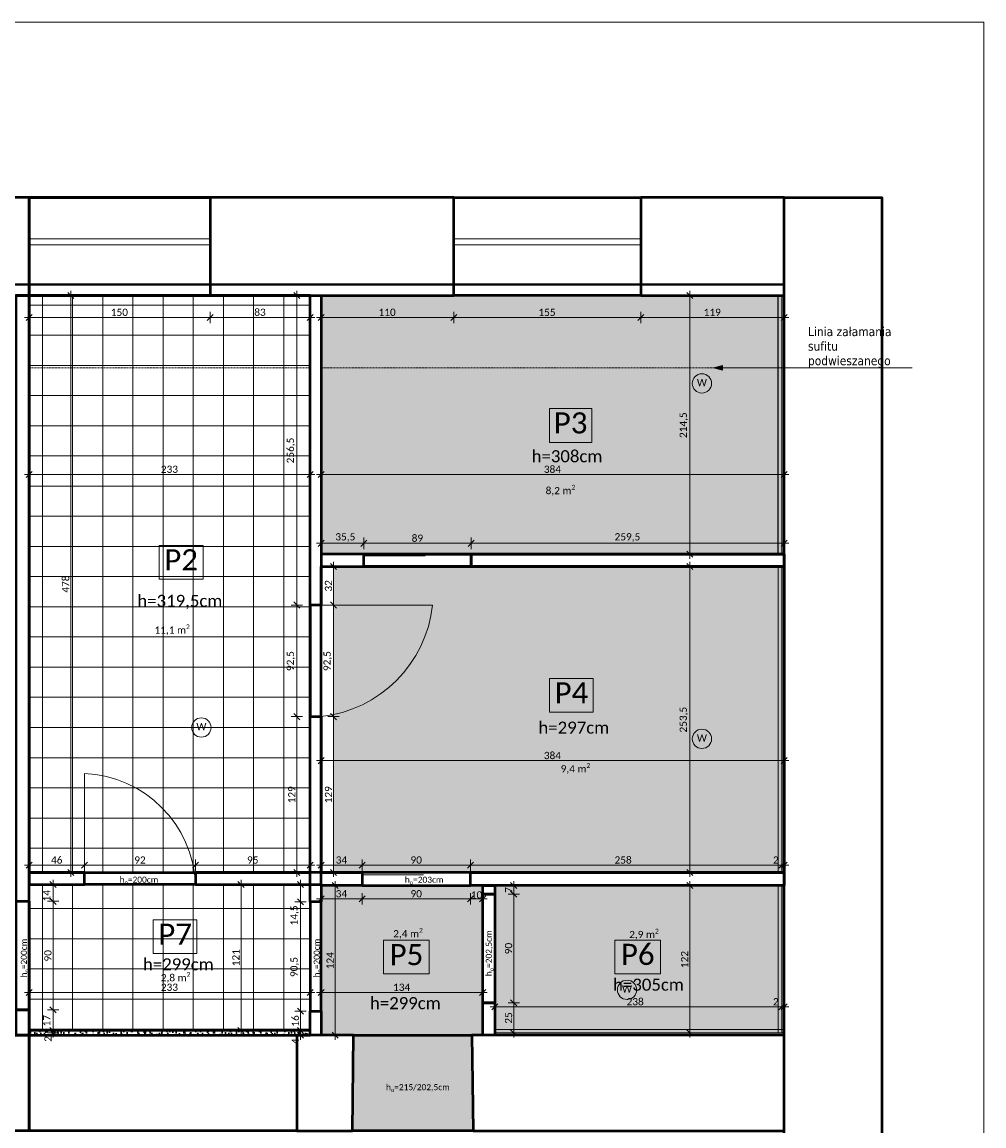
# Model space of a CAD drawing. Extents: x 70 to 2900, y 70 to 4130.
# Tile 7 of 7: x 1305 to 2900, y 2301 to 4130. Entities that reach past the tile are written whole.
import ezdxf
from ezdxf.xclip import XClip

# ---------------------------------------------------------------- set-up
doc = ezdxf.new("R2010")
doc.units = 0
doc.header["$MEASUREMENT"] = 0
doc.header["$XCLIPFRAME"] = 0
doc.linetypes.add('Przerywana', pattern=[25, 15, -10])
for name, color, linetype, lineweight in [('!tekst_Nr_pióra__1', 7, 'Continuous', 50), ('!tekst_Nr_pióra__41', 7, 'Continuous', 13), ('299-A Wymiary Opisy_Nr_pióra__41', 7, 'Continuous', 13), ('299-A Wymiary Opisy_Nr_pióra__65', 7, 'Continuous', 5), ('810-G Ogólne_Nr_pióra__1', 7, 'Continuous', 50), ('810-G Ogólne_Nr_pióra__21', 7, 'Continuous', 13), ('810-G Ogólne_Nr_pióra__24', 7, 'Continuous', 13), ('810-G Ogólne_Nr_pióra__41', 7, 'Continuous', 13), ('arkusz_Nr_pióra__5', 7, 'Continuous', 15), ('OW_tabela_stałe_Nr_pióra__41', 7, 'Continuous', 13), ('OW_tabela_stałe_Nr_pióra__5', 255, 'Continuous', 0)]:
    doc.layers.add(name, color=color, linetype=linetype, lineweight=lineweight)
for name, color, linetype, lineweight, true_color in [('0_Nr_pióra__62', 7, 'Continuous', 9, 0xff2d2d), ('810-G Ogólne_Nr_pióra__45', 7, 'Continuous', 40, 0x54be0e), ('810-G Ogólne_Nr_pióra__64', 7, 'Continuous', 5, 0x9f9f9f), ('810-G Ogólne_Nr_pióra__85', 7, 'Continuous', 40, 0xe1b45e)]:
    doc.layers.add(name, color=color, linetype=linetype, lineweight=lineweight, true_color=true_color)
doc.layers.add('820-G Rysunki Obrazki', color=7, linetype='Continuous')
doc.styles.add('GENERATED_STYLE_1', font='calibril.ttf')
doc.styles.add('GENERATED_STYLE_2', font='tahoma.ttf')
doc.linetypes.add('Fala', pattern='A,0,[1,WSPL_R1_inwentaryzacja_stan istniejÄ…cy1.Shx,S=0.447972,R=0,X=0,Y=0],-56.444445,0', length=56.444445)
doc.linetypes.add('Zygzak', pattern='A,0,[2,WSPL_R1_inwentaryzacja_stan istniejÄ…cy1.Shx,S=0.223986,R=0,X=0,Y=-0.000705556],-28.222222,0', length=28.222222)
pattern_1 = [(0, (338.93, 2461.1), (0, 50), []), (90, (338.93, 2461.1), (-50, 0), [])]

# ---------------------------------------------------------------- blocks, each defined once
blk = doc.blocks.new('Rysunek_2_2', base_point=(338.9, 2461.1))
at = {"layer": '!tekst_Nr_pióra__41', "linetype": 'Continuous', "lineweight": 13, "ltscale": 0.1}
blk.add_hatch(color=7, dxfattribs=at).paths.add_polyline_path([(2451.8, 3557.1), (2466.8, 3553.1), (2466.8, 3561.1)])
at = {"layer": '810-G Ogólne_Nr_pióra__64', "linetype": 'Continuous', "lineweight": 5, "ltscale": 0.1, "true_color": 0x9f9f9f}
h = blk.add_hatch(dxfattribs=at)
h.set_pattern_fill('Siatka_25x25_0002', color=253, style=0, pattern_type=2)
h.set_pattern_definition(pattern_1)
h.paths.add_polyline_path([(1316.9, 3677.1), (1316.9, 2721.1), (1782.9, 2721.1), (1782.9, 3677.1)])
h = blk.add_hatch(dxfattribs=at)
h.set_pattern_fill('Siatka_25x25_0002', color=253, style=0, pattern_type=2)
h.set_pattern_definition(pattern_1)
h.paths.add_polyline_path([(1316.9, 2701.1), (1316.9, 2459.1), (1782.9, 2459.1), (1782.9, 2701.1)])
at = {"layer": '810-G Ogólne_Nr_pióra__85', "linetype": 'Continuous', "lineweight": 0, "ltscale": 0.1, "true_color": 0x382d17}
for points in [[(1800.9, 3677.1), (1800.9, 3248.1), (2564.9, 3248.1), (2564.9, 3677.1)], [(1821.7, 3228.1), (1821.7, 2721.1), (2564.9, 2721.1), (2564.9, 3228.1)], [(1800.9, 2699.1), (1800.9, 2451.1), (1854.9, 2451.1), (1852.9, 2293.1), (2052.9, 2293.1), (2051, 2451.1), (2068.9, 2451.1), (2068.9, 2699.1)], [(2088.9, 2699.1), (2088.9, 2455.1), (2564.9, 2455.1), (2564.9, 2699.1)]]:
    blk.add_hatch(color=29, dxfattribs=at).paths.add_polyline_path(points)
at = {"layer": '810-G Ogólne_Nr_pióra__85', "linetype": 'Continuous', "lineweight": 40, "ltscale": 0.1, "true_color": 0xe1b45e}
for points in [[(2568.9, 3248.1), (2568.9, 3677.1), (2558.7, 3677.1), (2558.7, 3248.1)], [(2558.7, 2721.1), (2568.9, 2721.1), (2568.9, 3228.1), (2558.7, 3228.1)], [(2568.9, 2699.1), (2558.7, 2699.1), (2558.7, 2455.1), (2568.9, 2455.1)], [(2568.9, 2451.1), (2568.9, 2461), (2088.9, 2461), (2088.9, 2451.1)]]:
    blk.add_hatch(color=43, dxfattribs=at).paths.add_polyline_path(points)
h = blk.add_hatch(dxfattribs=at)
h.set_pattern_fill('Piasek_0002', color=43, style=0, pattern_type=2)
h.set_pattern_definition([(45, (338.929, 2481.101), (-6.36396, 6.36396), [0, -6, 0, -9]), (110, (358.929, 2481.101), (8.457234, 3.07818), [0, -4.4, 0, -7.6])])
h.paths.add_polyline_path([(1316.9, 2459.1), (1316.9, 2451.1), (1760.9, 2451.1), (1782.9, 2451.1), (1782.9, 2459.1)])
at = {"layer": '!tekst_Nr_pióra__41', "color": 7, "linetype": 'Continuous', "lineweight": 13, "ltscale": 0.1}
for p, q in [((2451.8, 3557.1), (2466.8, 3561.1)), ((2451.8, 3557.1), (2466.8, 3553.1)), ((2466.8, 3561.1), (2466.8, 3553.1)), ((2466.8, 3557.1), (2501.1, 3557.1)), ((2501.1, 3557.1), (2601.1, 3557.1)), ((2601.1, 3557.1), (2781, 3557.1))]:
    blk.add_line(p, q, dxfattribs=at)
at = {"layer": '0_Nr_pióra__62', "color": 20, "linetype": 'Continuous', "lineweight": 9, "ltscale": 0.1, "true_color": 0xff2d2d}
for centre in [(2432.4, 3531.3), (1602.5, 2961.1), (2432.4, 2942.3), (2308.2, 2526.4)]:
    blk.add_circle(centre, 16, dxfattribs=at)
at = {"layer": '299-A Wymiary Opisy_Nr_pióra__65', "color": 7, "linetype": 'Continuous', "lineweight": 5, "ltscale": 0.1}
for p, q in [((1395.2, 3677.1), (1376.5, 3677.1)), ((1390.9, 3672.1), (1380.9, 3682.1)), ((1385.9, 3677.1), (1385.9, 3684.6)), ((1385.9, 2721.1), (1385.9, 3677.1)), ((1770.2, 3677.1), (1751.4, 3677.1)), ((1765.8, 3672.1), (1755.8, 3682.1)), ((1760.8, 3677.1), (1760.8, 3684.6)), ((1760.8, 3164.1), (1760.8, 3677.1)), ((2421.5, 3677.1), (2402.8, 3677.1)), ((2417.2, 3672.1), (2407.2, 3682.1)), ((2412.2, 3677.1), (2412.2, 3684.6)), ((2412.2, 3248.1), (2412.2, 3677.1)), ((1309.4, 3640.6), (1316.9, 3640.6)), ((1321.9, 3645.6), (1311.9, 3635.6)), ((1316.9, 3631.3), (1316.9, 3650)), ((1316.9, 3640.6), (1616.9, 3640.6)), ((1621.9, 3645.6), (1611.9, 3635.6)), ((1616.9, 3631.3), (1616.9, 3650)), ((1616.9, 3640.6), (1782.9, 3640.6)), ((1777.9, 3635.6), (1787.9, 3645.6)), ((1782.9, 3631.3), (1782.9, 3650)), ((1782.9, 3640.6), (1790.4, 3640.6)), ((1793.4, 3640.6), (1800.9, 3640.6)), ((1805.9, 3645.6), (1795.9, 3635.6)), ((1800.9, 3631.3), (1800.9, 3650)), ((1800.9, 3640.6), (2020.9, 3640.6)), ((2025.9, 3645.6), (2015.9, 3635.6)), ((2020.9, 3631.3), (2020.9, 3650)), ((2020.9, 3640.6), (2330.9, 3640.6)), ((2335.9, 3645.6), (2325.9, 3635.6)), ((2330.9, 3631.3), (2330.9, 3650)), ((2330.9, 3640.6), (2568.9, 3640.6)), ((2563.9, 3635.6), (2573.9, 3645.6)), ((2568.9, 3631.3), (2568.9, 3650)), ((2568.9, 3640.6), (2576.4, 3640.6)), ((1321.9, 3385.5), (1311.9, 3375.5)), ((1316.9, 3371.1), (1316.9, 3389.8)), ((1777.9, 3375.5), (1787.9, 3385.5)), ((1782.9, 3371.1), (1782.9, 3389.8)), ((1805.9, 3385.5), (1795.9, 3375.5)), ((1800.9, 3371.1), (1800.9, 3389.8)), ((2563.9, 3375.5), (2573.9, 3385.5)), ((2568.9, 3371.1), (2568.9, 3389.8)), ((1309.4, 3380.5), (1316.9, 3380.5)), ((1316.9, 3380.5), (1782.9, 3380.5)), ((1782.9, 3380.5), (1790.4, 3380.5)), ((1793.4, 3380.5), (1800.9, 3380.5)), ((1800.9, 3380.5), (2568.9, 3380.5)), ((2568.9, 3380.5), (2576.4, 3380.5)), ((1800.9, 3256.9), (1800.9, 3275.7)), ((1871.9, 3256.9), (1871.9, 3275.7)), ((2049.9, 3256.9), (2049.9, 3275.7)), ((2568.9, 3256.9), (2568.9, 3275.7)), ((1793.4, 3266.3), (1800.9, 3266.3)), ((1805.9, 3271.3), (1795.9, 3261.3)), ((1800.9, 3266.3), (1871.9, 3266.3)), ((1876.9, 3271.3), (1866.9, 3261.3)), ((1871.9, 3266.3), (2049.9, 3266.3)), ((2054.9, 3271.3), (2044.9, 3261.3)), ((2049.9, 3266.3), (2568.9, 3266.3)), ((2563.9, 3261.3), (2573.9, 3271.3)), ((2568.9, 3266.3), (2576.4, 3266.3)), ((2421.5, 3248.1), (2402.8, 3248.1)), ((2407.2, 3253.1), (2417.2, 3243.1)), ((2412.2, 3240.6), (2412.2, 3248.1)), ((1831.1, 3228.1), (1812.3, 3228.1)), ((1826.7, 3223.1), (1816.7, 3233.1)), ((1821.7, 3228.1), (1821.7, 3235.6)), ((1821.7, 3164.1), (1821.7, 3228.1)), ((2421.5, 3228.1), (2402.8, 3228.1)), ((2417.2, 3223.1), (2407.2, 3233.1)), ((2412.2, 3228.1), (2412.2, 3235.6)), ((2412.2, 2721.1), (2412.2, 3228.1)), ((1755.8, 3169.1), (1765.8, 3159.1)), ((1816.7, 3169.1), (1826.7, 3159.1)), ((1770.2, 3164.1), (1751.4, 3164.1)), ((1760.8, 2979.1), (1760.8, 3164.1)), ((1831.1, 3164.1), (1812.3, 3164.1)), ((1821.7, 2979.1), (1821.7, 3164.1)), ((1755.8, 2984.1), (1765.8, 2974.1)), ((1816.7, 2984.1), (1826.7, 2974.1)), ((1770.2, 2979.1), (1751.4, 2979.1)), ((1760.8, 2721.1), (1760.8, 2979.1)), ((1831.1, 2979.1), (1812.3, 2979.1)), ((1821.7, 2721.1), (1821.7, 2979.1)), ((1805.9, 2911.2), (1795.9, 2901.2)), ((1800.9, 2896.8), (1800.9, 2915.5)), ((2563.9, 2901.2), (2573.9, 2911.2)), ((2568.9, 2896.8), (2568.9, 2915.5)), ((1793.4, 2906.2), (1800.9, 2906.2)), ((1800.9, 2906.2), (2568.9, 2906.2)), ((2568.9, 2906.2), (2576.4, 2906.2)), ((1309.4, 2733.1), (1316.9, 2733.1)), ((1321.9, 2738.1), (1311.9, 2728.1)), ((1316.9, 2723.7), (1316.9, 2742.5)), ((1316.9, 2733.1), (1408.9, 2733.1)), ((1380.9, 2726.1), (1390.9, 2716.1)), ((1413.9, 2738.1), (1403.9, 2728.1)), ((1408.9, 2723.7), (1408.9, 2742.5)), ((1408.9, 2733.1), (1592.9, 2733.1)), ((1597.9, 2738.1), (1587.9, 2728.1)), ((1592.9, 2723.7), (1592.9, 2742.5)), ((1592.9, 2733.1), (1782.9, 2733.1)), ((1755.8, 2726.1), (1765.8, 2716.1)), ((1777.9, 2728.1), (1787.9, 2738.1)), ((1782.9, 2723.7), (1782.9, 2742.5)), ((1782.9, 2733.1), (1790.4, 2733.1)), ((1793.4, 2733.1), (1800.9, 2733.1)), ((1805.9, 2738.1), (1795.9, 2728.1)), ((1800.9, 2723.7), (1800.9, 2742.5)), ((1800.9, 2733.1), (1868.9, 2733.1)), ((1816.7, 2726.1), (1826.7, 2716.1)), ((1873.9, 2738.1), (1863.9, 2728.1)), ((1868.9, 2723.7), (1868.9, 2742.5)), ((1868.9, 2733.1), (2048.9, 2733.1)), ((2053.9, 2738.1), (2043.9, 2728.1)), ((2048.9, 2723.7), (2048.9, 2742.5)), ((2048.9, 2733.1), (2564.9, 2733.1)), ((2407.2, 2726.1), (2417.2, 2716.1)), ((2559.9, 2728.1), (2569.9, 2738.1)), ((2573.9, 2738.1), (2563.9, 2728.1)), ((2564.9, 2723.7), (2564.9, 2742.5)), ((2564.9, 2733.1), (2568.9, 2733.1)), ((2568.9, 2723.7), (2568.9, 2742.5)), ((2568.9, 2733.1), (2576.4, 2733.1)), ((1356.5, 2701.1), (1356.5, 2708.6)), ((1395.2, 2721.1), (1376.5, 2721.1)), ((1385.9, 2713.6), (1385.9, 2721.1)), ((1668.2, 2701.1), (1668.2, 2708.6)), ((1770.2, 2721.1), (1751.4, 2721.1)), ((1760.8, 2713.6), (1760.8, 2721.1)), ((1766.8, 2701.1), (1766.8, 2708.6)), ((1831.1, 2721.1), (1812.3, 2721.1)), ((1821.7, 2713.6), (1821.7, 2721.1)), ((2421.5, 2721.1), (2402.8, 2721.1)), ((2412.2, 2713.6), (2412.2, 2721.1)), ((1365.9, 2701.1), (1347.1, 2701.1)), ((1361.5, 2696.1), (1351.5, 2706.1)), ((1356.5, 2673.1), (1356.5, 2701.1)), ((1677.5, 2701.1), (1658.8, 2701.1)), ((1673.2, 2696.1), (1663.2, 2706.1)), ((1668.2, 2459.1), (1668.2, 2701.1)), ((1776.1, 2701.1), (1757.4, 2701.1)), ((1771.8, 2696.1), (1761.8, 2706.1)), ((1766.8, 2672.1), (1766.8, 2701.1)), ((1833.7, 2699.1), (1815, 2699.1)), ((1829.3, 2694.1), (1819.3, 2704.1)), ((1824.3, 2699.1), (1824.3, 2706.6)), ((1824.3, 2451.1), (1824.3, 2699.1)), ((2129.7, 2699.1), (2110.9, 2699.1)), ((2125.3, 2694.1), (2115.3, 2704.1)), ((2115.3, 2690.1), (2125.3, 2680.1)), ((2120.3, 2699.1), (2120.3, 2706.6)), ((2120.3, 2685.1), (2120.3, 2699.1)), ((2421.5, 2699.1), (2402.8, 2699.1)), ((2417.2, 2694.1), (2407.2, 2704.1)), ((2412.2, 2699.1), (2412.2, 2706.6)), ((2412.2, 2455.1), (2412.2, 2699.1)), ((1365.9, 2673.1), (1347.1, 2673.1)), ((1351.5, 2678.1), (1361.5, 2668.1)), ((1356.5, 2493.1), (1356.5, 2673.1)), ((1776.1, 2672.1), (1757.4, 2672.1)), ((1761.8, 2677.1), (1771.8, 2667.1)), ((1766.8, 2491.1), (1766.8, 2672.1)), ((1793.4, 2677.1), (1800.9, 2677.1)), ((1805.9, 2682.1), (1795.9, 2672.1)), ((1800.9, 2667.7), (1800.9, 2686.5)), ((1800.9, 2677.1), (1868.9, 2677.1)), ((1873.9, 2682.1), (1863.9, 2672.1)), ((1868.9, 2667.7), (1868.9, 2686.5)), ((1868.9, 2677.1), (2048.9, 2677.1)), ((2053.9, 2682.1), (2043.9, 2672.1)), ((2048.9, 2667.7), (2048.9, 2686.5)), ((2048.9, 2677.1), (2068.9, 2677.1)), ((2063.9, 2672.1), (2073.9, 2682.1)), ((2068.9, 2667.7), (2068.9, 2686.5)), ((2068.9, 2677.1), (2076.4, 2677.1)), ((2129.7, 2685.1), (2110.9, 2685.1)), ((2120.3, 2505.1), (2120.3, 2685.1)), ((1321.9, 2527.2), (1311.9, 2517.2)), ((1316.9, 2512.8), (1316.9, 2531.6)), ((1777.9, 2517.2), (1787.9, 2527.2)), ((1782.9, 2512.8), (1782.9, 2531.6)), ((1805.9, 2527.2), (1795.9, 2517.2)), ((1800.9, 2512.8), (1800.9, 2531.6)), ((2063.9, 2517.2), (2073.9, 2527.2)), ((2068.9, 2512.8), (2068.9, 2531.6)), ((1309.4, 2522.2), (1316.9, 2522.2)), ((1316.9, 2522.2), (1782.9, 2522.2)), ((1782.9, 2522.2), (1790.4, 2522.2)), ((1793.4, 2522.2), (1800.9, 2522.2)), ((1800.9, 2522.2), (2068.9, 2522.2)), ((2068.9, 2522.2), (2076.4, 2522.2)), ((2088.9, 2488.9), (2088.9, 2507.7)), ((2115.3, 2510.1), (2125.3, 2500.1)), ((2564.9, 2488.9), (2564.9, 2507.7)), ((2568.9, 2488.9), (2568.9, 2507.7)), ((1365.9, 2493.1), (1347.1, 2493.1)), ((1351.5, 2498.1), (1361.5, 2488.1)), ((1356.5, 2459.1), (1356.5, 2493.1)), ((1776.1, 2491.1), (1757.4, 2491.1)), ((1761.8, 2496.1), (1771.8, 2486.1)), ((1766.8, 2459.1), (1766.8, 2491.1)), ((2081.4, 2498.3), (2088.9, 2498.3)), ((2093.9, 2503.3), (2083.9, 2493.3)), ((2088.9, 2498.3), (2564.9, 2498.3)), ((2129.7, 2505.1), (2110.9, 2505.1)), ((2120.3, 2455.1), (2120.3, 2505.1)), ((2559.9, 2493.3), (2569.9, 2503.3)), ((2573.9, 2503.3), (2563.9, 2493.3)), ((2564.9, 2498.3), (2568.9, 2498.3)), ((2568.9, 2498.3), (2576.4, 2498.3)), ((1365.9, 2459.1), (1347.1, 2459.1)), ((1365.9, 2455.1), (1347.1, 2455.1)), ((1351.5, 2464.1), (1361.5, 2454.1)), ((1361.5, 2450.1), (1351.5, 2460.1)), ((1356.5, 2455.1), (1356.5, 2459.1)), ((1356.5, 2447.6), (1356.5, 2455.1)), ((1677.5, 2459.1), (1658.8, 2459.1)), ((1663.2, 2464.1), (1673.2, 2454.1)), ((1668.2, 2451.6), (1668.2, 2459.1)), ((1776.1, 2459.1), (1757.4, 2459.1)), ((1776.1, 2451.1), (1757.4, 2451.1)), ((1761.8, 2464.1), (1771.8, 2454.1)), ((1761.8, 2456.1), (1771.8, 2446.1)), ((1766.8, 2451.1), (1766.8, 2459.1)), ((1766.8, 2443.6), (1766.8, 2451.1)), ((1833.7, 2451.1), (1815, 2451.1)), ((1819.3, 2456.1), (1829.3, 2446.1)), ((1824.3, 2443.6), (1824.3, 2451.1)), ((2129.7, 2455.1), (2110.9, 2455.1)), ((2115.3, 2460.1), (2125.3, 2450.1)), ((2120.3, 2447.6), (2120.3, 2455.1)), ((2421.5, 2455.1), (2402.8, 2455.1)), ((2407.2, 2460.1), (2417.2, 2450.1)), ((2412.2, 2447.6), (2412.2, 2455.1))]:
    blk.add_line(p, q, dxfattribs=at)
at = {"layer": '810-G Ogólne_Nr_pióra__1', "color": 7, "linetype": 'Continuous', "lineweight": 50, "ltscale": 0.1, "flags": 128}
for points in [[(186.9, 3677.1), (1316.9, 3677.1), (1316.9, 3839.1), (186.9, 3839.1)], [(1316.9, 3677.1), (2020.9, 3677.1), (2020.9, 3839.1), (1316.9, 3839.1)], [(1316.9, 3677.1), (1316.9, 3839.1), (1616.9, 3839.1), (1616.9, 3677.1)], [(2020.9, 3677.1), (2020.9, 3839.1), (2330.9, 3839.1), (2330.9, 3677.1)], [(2330.9, 3839.1), (2330.9, 3677.1), (2568.9, 3677.1), (2568.9, 3839.1)], [(2568.9, 907.1), (2568.9, 3839.1), (2730.9, 3839.1), (2730.9, 907.1)], [(1316.9, 2451.1), (1316.9, 3677.1), (1294.9, 3677.1), (1294.9, 2451.1)], [(1316.9, 2721.1), (1782.9, 2721.1), (1782.9, 3677.1), (1316.9, 3677.1)], [(1800.9, 3164.1), (1782.9, 3164.1), (1782.9, 3677.1), (1800.9, 3677.1)], [(1800.9, 3228.1), (2568.9, 3228.1), (2568.9, 3248.1), (1800.9, 3248.1)], [(1800.9, 3228.1), (1871.9, 3228.1), (1871.9, 3248.1), (1800.9, 3248.1)], [(1871.9, 3228.1), (1871.9, 3248.1), (2049.9, 3248.1), (2049.9, 3228.1)], [(2049.9, 3228.1), (2049.9, 3248.1), (2568.9, 3248.1), (2568.9, 3228.1)], [(1800.9, 2721.1), (1800.9, 3228.1), (2568.9, 3228.1), (2568.9, 2721.1)], [(1782.9, 2979.1), (1800.9, 2979.1), (1800.9, 3164.1), (1782.9, 3164.1)], [(1782.9, 2721.1), (1782.9, 2979.1), (1800.9, 2979.1), (1800.9, 2721.1)], [(1316.9, 2701.1), (1408.9, 2701.1), (1408.9, 2721.1), (1316.9, 2721.1)], [(1408.9, 2701.1), (1408.9, 2721.1), (1592.9, 2721.1), (1592.9, 2701.1)], [(1592.9, 2701.1), (1782.9, 2701.1), (1782.9, 2721.1), (1592.9, 2721.1)], [(1800.9, 2699.1), (1800.9, 2721.1), (1868.9, 2721.1), (1868.9, 2699.1)], [(1868.9, 2721.1), (1868.9, 2699.1), (2048.9, 2699.1), (2048.9, 2721.1)], [(2048.9, 2699.1), (2048.9, 2721.1), (2568.9, 2721.1), (2568.9, 2699.1)], [(1782.9, 2701.1), (1800.9, 2701.1), (1800.9, 2672.1), (1782.9, 2672.1)], [(2068.9, 2699.1), (2088.9, 2699.1), (2088.9, 2685.1), (2068.9, 2685.1)], [(1316.9, 2493.1), (1284.9, 2493.1), (1284.9, 2673.1), (1316.9, 2673.1)], [(1800.9, 2672.1), (1782.9, 2672.1), (1782.9, 2491.1), (1800.9, 2491.1)], [(2068.9, 2685.1), (2088.9, 2685.1), (2088.9, 2505.1), (2068.9, 2505.1)], [(1294.9, 2451.1), (1294.9, 2493.1), (1316.9, 2493.1), (1316.9, 2451.1)], [(1782.9, 2491.1), (1800.9, 2491.1), (1800.9, 2451.1), (1782.9, 2451.1)], [(2068.9, 2505.1), (2088.9, 2505.1), (2088.9, 2451.1), (2068.9, 2451.1)], [(166.9, 2451.1), (1316.9, 2451.1), (1316.9, 2293.1), (166.9, 2293.1)], [(1316.9, 2459.1), (1316.9, 2451.1), (1782.9, 2451.1), (1782.9, 2459.1)], [(1316.9, 2451.1), (1760.9, 2451.1), (1760.9, 2293.1), (1316.9, 2293.1)], [(1760.9, 2451.1), (1760.9, 2293.1), (1852.9, 2293.1), (1854.9, 2451.1)], [(1854.9, 2451.1), (2051, 2451.1), (2052.9, 2293.1), (1852.9, 2293.1)], [(2568.9, 2451.1), (2051, 2451.1), (2052.9, 2293.1), (2568.9, 2293.1)]]:
    blk.add_lwpolyline(points, close=True, dxfattribs=at)
at = {"layer": '810-G Ogólne_Nr_pióra__21', "color": 7, "linetype": 'Continuous', "lineweight": 13, "ltscale": 0.1, "flags": 128}
for points in [[(1616.9, 3771.1), (1316.9, 3771.1), (1316.9, 3761.1), (1616.9, 3761.1)], [(2330.9, 3771.1), (2020.9, 3771.1), (2020.9, 3761.1), (2330.9, 3761.1)]]:
    blk.add_lwpolyline(points, close=True, dxfattribs=at)
at = {"layer": '810-G Ogólne_Nr_pióra__21', "color": 7, "linetype": 'Zygzak', "lineweight": 13, "ltscale": 0.1, "flags": 128}
for points in [[(1871.9, 3245.8), (1973.8, 3245.8)], [(1868.9, 2717.2), (1970.8, 2717.2)], [(2070.4, 2506.5), (2070.4, 2602.4)]]:
    blk.add_lwpolyline(points, dxfattribs=at)
at = {"layer": '810-G Ogólne_Nr_pióra__21', "color": 7, "linetype": 'Continuous', "lineweight": 13, "ltscale": 0.1, "flags": 128}
for points in [[(1800.9, 3164.1), (1985.9, 3164.1, -0.350942), (1800.9, 2979.1)], [(1408.9, 2701.1), (1408.9, 2885.1, -0.387241), (1592.9, 2701.1)]]:
    blk.add_lwpolyline(points, format="xyb", close=True, dxfattribs=at)
at = {"layer": '810-G Ogólne_Nr_pióra__24', "color": 7, "linetype": 'Continuous', "lineweight": 13, "ltscale": 0.1, "flags": 128}
for points in [[(2568.9, 3248.1), (2568.9, 3677.1), (2558.5, 3677.1), (2558.5, 3248.1)], [(2558.7, 2721.1), (2558.7, 3228.1), (2568.9, 3228.1), (2568.9, 2721.1)], [(2568.9, 2699.1), (2568.9, 2461), (2558.7, 2461), (2558.7, 2699.1)], [(2568.9, 2451.1), (2088.9, 2451.1), (2088.9, 2461), (2568.9, 2461)]]:
    blk.add_lwpolyline(points, close=True, dxfattribs=at)
at = {"layer": '810-G Ogólne_Nr_pióra__45', "color": 72, "linetype": 'Fala', "lineweight": 40, "ltscale": 0.1, "true_color": 0x54be0e}
for p, q in [((328.9, 3695.1), (2568.9, 3695.1)), ((1782.9, 2459.1), (1320.3, 2459.1))]:
    blk.add_line(p, q, dxfattribs=at)
at = {"layer": '810-G Ogólne_Nr_pióra__64', "color": 253, "linetype": 'Continuous', "lineweight": 5, "ltscale": 0.1, "true_color": 0x9f9f9f}
for p, q in [((1316.9, 2721.1), (1316.9, 3677.1)), ((1316.9, 3677.1), (1782.9, 3677.1)), ((1782.9, 3677.1), (1782.9, 2721.1)), ((1800.9, 3248.1), (1800.9, 3677.1)), ((1800.9, 3677.1), (2564.9, 3677.1)), ((2568.9, 3677.1), (2558.7, 3677.1)), ((2558.7, 3677.1), (2558.7, 3248.1)), ((2564.9, 3677.1), (2564.9, 3248.1)), ((2568.9, 3248.1), (2568.9, 3677.1)), ((2564.9, 3248.1), (1800.9, 3248.1)), ((2558.7, 3248.1), (2568.9, 3248.1)), ((1821.7, 2721.1), (1821.7, 3228.1)), ((1821.7, 3228.1), (2564.9, 3228.1)), ((2568.9, 3228.1), (2558.7, 3228.1)), ((2558.7, 3228.1), (2558.7, 2721.1)), ((2564.9, 3228.1), (2564.9, 2721.1)), ((2568.9, 2721.1), (2568.9, 3228.1)), ((1782.9, 2721.1), (1316.9, 2721.1)), ((2564.9, 2721.1), (1821.7, 2721.1)), ((2558.7, 2721.1), (2568.9, 2721.1)), ((1316.9, 2459.1), (1316.9, 2701.1)), ((1316.9, 2701.1), (1782.9, 2701.1)), ((1782.9, 2701.1), (1782.9, 2459.1)), ((1800.9, 2699.1), (1800.9, 2451.1)), ((2068.9, 2699.1), (1800.9, 2699.1)), ((2068.9, 2451.1), (2068.9, 2699.1)), ((2088.9, 2455.1), (2088.9, 2699.1)), ((2088.9, 2699.1), (2564.9, 2699.1)), ((2568.9, 2699.1), (2558.7, 2699.1)), ((2558.7, 2699.1), (2558.7, 2455.1)), ((2564.9, 2699.1), (2564.9, 2455.1)), ((2568.9, 2455.1), (2568.9, 2699.1)), ((1782.9, 2459.1), (1316.9, 2459.1)), ((1316.9, 2459.1), (1316.9, 2451.1)), ((1782.9, 2459.1), (1316.9, 2459.1)), ((1316.9, 2451.1), (1760.9, 2451.1)), ((1760.9, 2451.1), (1782.9, 2451.1)), ((1782.9, 2451.1), (1782.9, 2459.1)), ((1800.9, 2451.1), (1854.9, 2451.1)), ((1854.9, 2451.1), (1852.9, 2293.1)), ((2052.9, 2293.1), (2051, 2451.1)), ((2051, 2451.1), (2068.9, 2451.1)), ((2568.9, 2461), (2088.9, 2461)), ((2088.9, 2461), (2088.9, 2451.1)), ((2564.9, 2455.1), (2088.9, 2455.1)), ((2088.9, 2451.1), (2568.9, 2451.1)), ((2558.7, 2455.1), (2568.9, 2455.1)), ((2568.9, 2451.1), (2568.9, 2461))]:
    blk.add_line(p, q, dxfattribs=at)
at = {"layer": '810-G Ogólne_Nr_pióra__64', "color": 253, "linetype": 'Przerywana', "lineweight": 5, "ltscale": 0.1, "true_color": 0x9f9f9f}
for p, q in [((1782.9, 3557.1), (1316.9, 3557.1)), ((2568.9, 3557.1), (1800.9, 3557.1))]:
    blk.add_line(p, q, dxfattribs=at)
at = {"layer": 'OW_tabela_stałe_Nr_pióra__41', "color": 7, "linetype": 'Continuous', "lineweight": 13, "ltscale": 0.1}
for p, q in [((2249.7, 3489.5), (2179.7, 3489.5)), ((2179.7, 3489.5), (2179.7, 3433.5)), ((2249.7, 3433.5), (2249.7, 3489.5)), ((2179.7, 3433.5), (2249.7, 3433.5)), ((1605.2, 3262.7), (1532.6, 3262.7)), ((1532.6, 3262.7), (1532.6, 3206.7)), ((1605.2, 3206.7), (1605.2, 3262.7)), ((1532.6, 3206.7), (1605.2, 3206.7)), ((2252.2, 3042.6), (2179.7, 3042.6)), ((2179.7, 3042.6), (2179.7, 2986.6)), ((2252.2, 2986.6), (2252.2, 3042.6)), ((2179.7, 2986.6), (2252.2, 2986.6)), ((1595.2, 2642.7), (1522.6, 2642.7)), ((1522.6, 2642.7), (1522.6, 2586.7)), ((1595.2, 2586.7), (1595.2, 2642.7)), ((1980.4, 2609), (1904.5, 2609)), ((1904.5, 2609), (1904.5, 2553)), ((1980.4, 2553), (1980.4, 2609)), ((2364, 2609), (2288.1, 2609)), ((2288.1, 2609), (2288.1, 2553)), ((2364, 2553), (2364, 2609)), ((1522.6, 2586.7), (1595.2, 2586.7)), ((1904.5, 2553), (1980.4, 2553)), ((2288.1, 2553), (2364, 2553))]:
    blk.add_line(p, q, dxfattribs=at)
at = {"layer": '!tekst_Nr_pióra__1', "color": 7, "linetype": 'Continuous', "lineweight": 50, "insert": (2608.3, 3557.1), "char_height": 15, "width": 165.524, "attachment_point": 7, "line_spacing_factor": 0.965181, "style": 'GENERATED_STYLE_2'}
blk.add_mtext('\\A1;{\\pql;\\fTahoma|b0|i0|c238|p34;Linia załamania sufitu podwieszanego }', dxfattribs=at)
at = {"layer": '0_Nr_pióra__62', "color": 20, "linetype": 'Continuous', "lineweight": 9, "true_color": 0xff2d2d, "char_height": 12, "attachment_point": 2, "style": 'GENERATED_STYLE_1'}
for insert in [(2432.4, 3538.6), (1602.5, 2968.5), (2432.4, 2949.6), (2308.2, 2533.8)]:
    blk.add_mtext('\\A1;{\\pqc;\\fCalibri Light|b0|i0|c238|p34;W}', dxfattribs=dict(at, insert=insert))
at = {"layer": '299-A Wymiary Opisy_Nr_pióra__41', "color": 7, "linetype": 'Continuous', "lineweight": 13, "insert": (2409.8, 3440.8), "char_height": 12, "width": 43.648, "attachment_point": 7, "rotation": 90, "style": 'GENERATED_STYLE_1'}
blk.add_mtext('\\A1;{\\pql;\\fCalibri Light|b0|i0|c238|p34;214,5}', dxfattribs=at)
at = {"layer": '299-A Wymiary Opisy_Nr_pióra__65', "color": 7, "linetype": 'Continuous', "lineweight": 5, "char_height": 12, "attachment_point": 7, "style": 'GENERATED_STYLE_1'}
for s, insert, width in [('\\A1;{\\pql;\\fCalibri Light|b0|i0|c238|p34;150}', (1452.3, 3643), 29.184), ('\\A1;{\\pql;\\fCalibri Light|b0|i0|c238|p34;83}', (1690.2, 3643), 19.456), ('\\A1;{\\pql;\\fCalibri Light|b0|i0|c238|p34;110}', (1896.3, 3643), 29.184), ('\\A1;{\\pql;\\fCalibri Light|b0|i0|c238|p34;155}', (2161.3, 3643), 29.184), ('\\A1;{\\pql;\\fCalibri Light|b0|i0|c238|p34;119}', (2435.3, 3643), 29.184), ('\\A1;{\\pql;\\fCalibri Light|b0|i0|c238|p34;233}', (1535.3, 3382.9), 29.184), ('\\A1;{\\pql;\\fCalibri Light|b0|i0|c238|p34;384}', (2170.3, 3382.9), 29.184), ('\\A1;{\\pql;\\fCalibri Light|b0|i0|c238|p34;35,5}', (1824.6, 3268.7), 33.92), ('\\A1;{\\pql;\\fCalibri Light|b0|i0|c238|p34;89}', (1951.2, 3268.7), 19.456), ('\\A1;{\\pql;\\fCalibri Light|b0|i0|c238|p34;259,5}', (2287.6, 3268.7), 43.648), ('\\A1;{\\pql;\\fCalibri Light|b0|i0|c238|p34;384}', (2170.3, 2908.6), 29.184), ('\\A1;{\\pql;\\fCalibri Light|b0|i0|c238|p34;46}', (1353.2, 2735.5), 19.456), ('\\A1;{\\pql;\\fCalibri Light|b0|i0|c238|p34;92}', (1491.2, 2735.5), 19.456), ('\\A1;{\\pql;\\fCalibri Light|b0|i0|c238|p34;95}', (1678.2, 2735.5), 19.456), ('\\A1;{\\pql;\\fCalibri Light|b0|i0|c238|p34;34}', (1825.2, 2735.5), 19.456), ('\\A1;{\\pql;\\fCalibri Light|b0|i0|c238|p34;90}', (1949.2, 2735.5), 19.456), ('\\A1;{\\pql;\\fCalibri Light|b0|i0|c238|p34;258}', (2287.5, 2735.5), 29.184), ('\\A1;{\\pql;\\fCalibri Light|b0|i0|c238|p34;2}', (2550.2, 2735.5), 9.728), ('\\A1;{\\pql;\\fCalibri Light|b0|i0|c238|p34;34}', (1825.2, 2679.5), 19.456), ('\\A1;{\\pql;\\fCalibri Light|b0|i0|c238|p34;90}', (1949.2, 2679.5), 19.456), ('\\A1;{\\pql;\\fCalibri Light|b0|i0|c238|p34;10}', (2049.3, 2677.6), 19.456), ('\\A1;{\\pql;\\fCalibri Light|b0|i0|c238|p34;233}', (1535.3, 2524.6), 29.184), ('\\A1;{\\pql;\\fCalibri Light|b0|i0|c238|p34;134}', (1920.3, 2524.6), 29.184), ('\\A1;{\\pql;\\fCalibri Light|b0|i0|c238|p34;238}', (2307.5, 2500.7), 29.184), ('\\A1;{\\pql;\\fCalibri Light|b0|i0|c238|p34;2}', (2550.2, 2500.7), 9.728)]:
    blk.add_mtext(s, dxfattribs=dict(at, insert=insert, width=width))
at = {"layer": '299-A Wymiary Opisy_Nr_pióra__65', "color": 7, "linetype": 'Continuous', "lineweight": 5, "char_height": 12, "attachment_point": 7, "rotation": 90, "style": 'GENERATED_STYLE_1'}
for s, insert, width in [('\\A1;{\\pql;\\fCalibri Light|b0|i0|c238|p34;256,5}', (1758.4, 3398.8), 43.648), ('\\A1;{\\pql;\\fCalibri Light|b0|i0|c238|p34;478}', (1383.5, 3184.5), 29.184), ('\\A1;{\\pql;\\fCalibri Light|b0|i0|c238|p34;32}', (1819.3, 3186.4), 19.456), ('\\A1;{\\pql;\\fCalibri Light|b0|i0|c238|p34;92,5}', (1758.4, 3054.6), 33.92), ('\\A1;{\\pql;\\fCalibri Light|b0|i0|c238|p34;92,5}', (1819.3, 3054.6), 33.92), ('\\A1;{\\pql;\\fCalibri Light|b0|i0|c238|p34;253,5}', (2409.8, 2952.8), 43.648), ('\\A1;{\\pql;\\fCalibri Light|b0|i0|c238|p34;129}', (1758.4, 2835.5), 29.184), ('\\A1;{\\pql;\\fCalibri Light|b0|i0|c238|p34;129}', (1819.3, 2835.5), 29.184), ('\\A1;{\\pql;\\fCalibri Light|b0|i0|c238|p34;14}', (1352, 2672.9), 19.456), ('\\A1;{\\pql;\\fCalibri Light|b0|i0|c238|p34;7}', (2117.9, 2687.2), 9.728), ('\\A1;{\\pql;\\fCalibri Light|b0|i0|c238|p34;14,5}', (1764.4, 2633.2), 33.92), ('\\A1;{\\pql;\\fCalibri Light|b0|i0|c238|p34;90}', (2117.9, 2585.4), 19.456), ('\\A1;{\\pql;\\fCalibri Light|b0|i0|c238|p34;90}', (1354.1, 2573.4), 19.456), ('\\A1;{\\pql;\\fCalibri Light|b0|i0|c238|p34;121}', (1665.8, 2565.5), 29.184), ('\\A1;{\\pql;\\fCalibri Light|b0|i0|c238|p34;124}', (1821.9, 2560.5), 29.184), ('\\A1;{\\pql;\\fCalibri Light|b0|i0|c238|p34;122}', (2409.8, 2562.5), 29.184), ('\\A1;{\\pql;\\fCalibri Light|b0|i0|c238|p34;90,5}', (1764.4, 2547.7), 33.92), ('\\A1;{\\pql;\\fCalibri Light|b0|i0|c238|p34;25}', (2117.9, 2470.4), 19.456), ('\\A1;{\\pql;\\fCalibri Light|b0|i0|c238|p34;17}', (1352, 2465.9), 19.456), ('\\A1;{\\pql;\\fCalibri Light|b0|i0|c238|p34;16}', (1764.4, 2465.4), 19.456), ('\\A1;{\\pql;\\fCalibri Light|b0|i0|c238|p34;2}', (1354.1, 2440.4), 9.728), ('\\A1;{\\pql;\\fCalibri Light|b0|i0|c238|p34;4}', (1764.4, 2436.4), 9.728)]:
    blk.add_mtext(s, dxfattribs=dict(at, insert=insert, width=width))
at = {"layer": '810-G Ogólne_Nr_pióra__41', "color": 7, "linetype": 'Continuous', "lineweight": 13, "char_height": 12, "attachment_point": 7, "style": 'GENERATED_STYLE_1'}
for s, insert in [('\\A1;{\\pql;\\fCalibri Light|b0|i0|c238|p34;8,2 m\\fCalibri Light|b0|i0|c238|p34;\\A1{\\H.66x;\\S2^  ;}}', (2173.3, 3344.2)), ('\\A1;{\\pql;\\fCalibri Light|b0|i0|c238|p34;11,1 m\\fCalibri Light|b0|i0|c238|p34;\\A1{\\H.66x;\\S2^  ;}}', (1524.8, 3113)), ('\\A1;{\\pql;\\fCalibri Light|b0|i0|c238|p34;9,4 m\\fCalibri Light|b0|i0|c238|p34;\\A1{\\H.66x;\\S2^  ;}}', (2198.2, 2883.1)), ('\\A1;{\\pql;\\fCalibri Light|b0|i0|c238|p34;2,4 m\\fCalibri Light|b0|i0|c238|p34;\\A1{\\H.66x;\\S2^  ;}}', (1920.6, 2609.9)), ('\\A1;{\\pql;\\fCalibri Light|b0|i0|c238|p34;2,9 m\\fCalibri Light|b0|i0|c238|p34;\\A1{\\H.66x;\\S2^  ;}}', (2311.8, 2608.6)), ('\\A1;{\\pql;\\fCalibri Light|b0|i0|c238|p34;2,8 m\\fCalibri Light|b0|i0|c238|p34;\\A1{\\H.66x;\\S2^  ;}}', (1535.2, 2537))]:
    blk.add_mtext(s, dxfattribs=dict(at, insert=insert))
at = {"layer": 'OW_tabela_stałe_Nr_pióra__41', "color": 7, "linetype": 'Continuous', "lineweight": 13, "attachment_point": 2, "style": 'GENERATED_STYLE_1'}
for s, insert, char_height in [('\\A1;{\\pqc;\\fCalibri Light|b0|i0|c238|p34;P\\fCalibri Light|b0|i0|c238|p34;3}', (2214.7, 3483.3), 35), ('\\A1;{\\pqc;\\fCalibri Light|b0|i0|c238|p34;h=30\\fCalibri Light|b0|i0|c238|p34;8\\fCalibri Light|b0|i0|c238|p34;cm}', (2208.7, 3420.6), 20), ('\\A1;{\\pqc;\\fCalibri Light|b0|i0|c238|p34;P\\fCalibri Light|b0|i0|c238|p34;2}', (1568.9, 3256.5), 35), ('\\A1;{\\pqc;\\fCalibri Light|b0|i0|c238|p34;h=3\\fCalibri Light|b0|i0|c238|p34;19,5\\fCalibri Light|b0|i0|c238|p34;cm}', (1566.8, 3180.9), 20), ('\\A1;{\\pqc;\\fCalibri Light|b0|i0|c238|p34;P\\fCalibri Light|b0|i0|c238|p34;4}', (2216, 3036.1), 35), ('\\A1;{\\pqc;\\fCalibri Light|b0|i0|c238|p34;h=297cm}', (2220, 2970.9), 20), ('\\A1;{\\pqc;\\fCalibri Light|b0|i0|c238|p34;h\\fCalibri Light|b0|i0|c238|p34;\\A1{\\H.66x;\\S ^ o;}\\fCalibri Light|b0|i0|c238|p34;=2\\fCalibri Light|b0|i0|c238|p34;00\\fCalibri Light|b0|i0|c238|p34;cm}', (1499, 2716.9), 10), ('\\A1;{\\pqc;\\fCalibri Light|b0|i0|c238|p34;h\\fCalibri Light|b0|i0|c238|p34;\\A1{\\H.66x;\\S ^ o;}\\fCalibri Light|b0|i0|c238|p34;=20\\fCalibri Light|b0|i0|c238|p34;3\\fCalibri Light|b0|i0|c238|p34;cm}', (1971.9, 2716.8), 10), ('\\A1;{\\pqc;\\fCalibri Light|b0|i0|c238|p34;P\\fCalibri Light|b0|i0|c238|p34;7}', (1558.9, 2636.1), 35), ('\\A1;{\\pqc;\\fCalibri Light|b0|i0|c238|p34;P\\fCalibri Light|b0|i0|c238|p34;5}', (1942.5, 2602.3), 35), ('\\A1;{\\pqc;\\fCalibri Light|b0|i0|c238|p34;P\\fCalibri Light|b0|i0|c238|p34;6}', (2326, 2602.7), 35), ('\\A1;{\\pqc;\\fCalibri Light|b0|i0|c238|p34;h=29\\fCalibri Light|b0|i0|c238|p34;9\\fCalibri Light|b0|i0|c238|p34;cm}', (1564.3, 2578.7), 20), ('\\A1;{\\pqc;\\fCalibri Light|b0|i0|c238|p34;h=\\fCalibri Light|b0|i0|c238|p34;305\\fCalibri Light|b0|i0|c238|p34;cm}', (2343.8, 2545), 20), ('\\A1;{\\pqc;\\fCalibri Light|b0|i0|c238|p34;h=\\fCalibri Light|b0|i0|c238|p34;299\\fCalibri Light|b0|i0|c238|p34;cm}', (1940.7, 2514.4), 20)]:
    blk.add_mtext(s, dxfattribs=dict(at, insert=insert, char_height=char_height))
at = {"layer": 'OW_tabela_stałe_Nr_pióra__41', "color": 7, "linetype": 'Continuous', "lineweight": 13, "char_height": 10, "attachment_point": 2, "rotation": 90, "style": 'GENERATED_STYLE_1'}
for s, insert in [('\\A1;{\\pqc;\\fCalibri Light|b0|i0|c238|p34;h\\fCalibri Light|b0|i0|c238|p34;\\A1{\\H.66x;\\S ^ o;}\\fCalibri Light|b0|i0|c238|p34;=20\\fCalibri Light|b0|i0|c238|p34;2,5\\fCalibri Light|b0|i0|c238|p34;cm}', (2071.1, 2587)), ('\\A1;{\\pqc;\\fCalibri Light|b0|i0|c238|p34;h\\fCalibri Light|b0|i0|c238|p34;\\A1{\\H.66x;\\S ^ o;}\\fCalibri Light|b0|i0|c238|p34;=2\\fCalibri Light|b0|i0|c238|p34;00\\fCalibri Light|b0|i0|c238|p34;cm}', (1300.2, 2579))]:
    blk.add_mtext(s, dxfattribs=dict(at, insert=insert))
at = {"layer": 'OW_tabela_stałe_Nr_pióra__41', "color": 7, "linetype": 'Continuous', "lineweight": 13, "insert": (1961.4, 2373.1), "char_height": 10, "width": 89.643, "attachment_point": 2, "style": 'GENERATED_STYLE_1'}
blk.add_mtext('\\A1;{\\pqc;\\fCalibri Light|b0|i0|c238|p34;h\\fCalibri Light|b0|i0|c238|p34;\\A1{\\H.66x;\\S ^ o;}\\fCalibri Light|b0|i0|c238|p34;=215\\fCalibri Light|b0|i0|c238|p34;/202,5\\fCalibri Light|b0|i0|c238|p34;cm}', dxfattribs=at)
at = {"layer": 'OW_tabela_stałe_Nr_pióra__5', "color": 255, "linetype": 'Continuous', "lineweight": 0, "insert": (1785.7, 2579), "char_height": 10, "attachment_point": 2, "rotation": 90, "style": 'GENERATED_STYLE_1'}
blk.add_mtext('\\A1;{\\pqc;\\fCalibri Light|b0|i0|c238|p34;h\\fCalibri Light|b0|i0|c238|p34;\\A1{\\H.66x;\\S ^ o;}\\fCalibri Light|b0|i0|c238|p34;=200cm}', dxfattribs=at)

msp = doc.modelspace()

# ---------------------------------------------------------------- linework, layer by layer
at = {"layer": 'arkusz_Nr_pióra__5', "color": 7, "linetype": 'Continuous', "lineweight": 15, "ltscale": 0.1}
msp.add_lwpolyline([(70, 4130), (2900, 4130), (2900, 70), (70, 70)], close=True, dxfattribs=at)

# ---------------------------------------------------------------- block references
at = {"layer": '820-G Rysunki Obrazki', "color": 9, "linetype": 'Continuous', "lineweight": 5, "ltscale": 0.1, "true_color": 0xc2c2c2}
ref = msp.add_blockref('Rysunek_2_2', (338.9, 2461.1), dxfattribs=at)
XClip(ref).set_block_clipping_path([(76.2177858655, 698.8452069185), (2900, 4125.504166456)])

doc.saveas('drawing.dxf')
